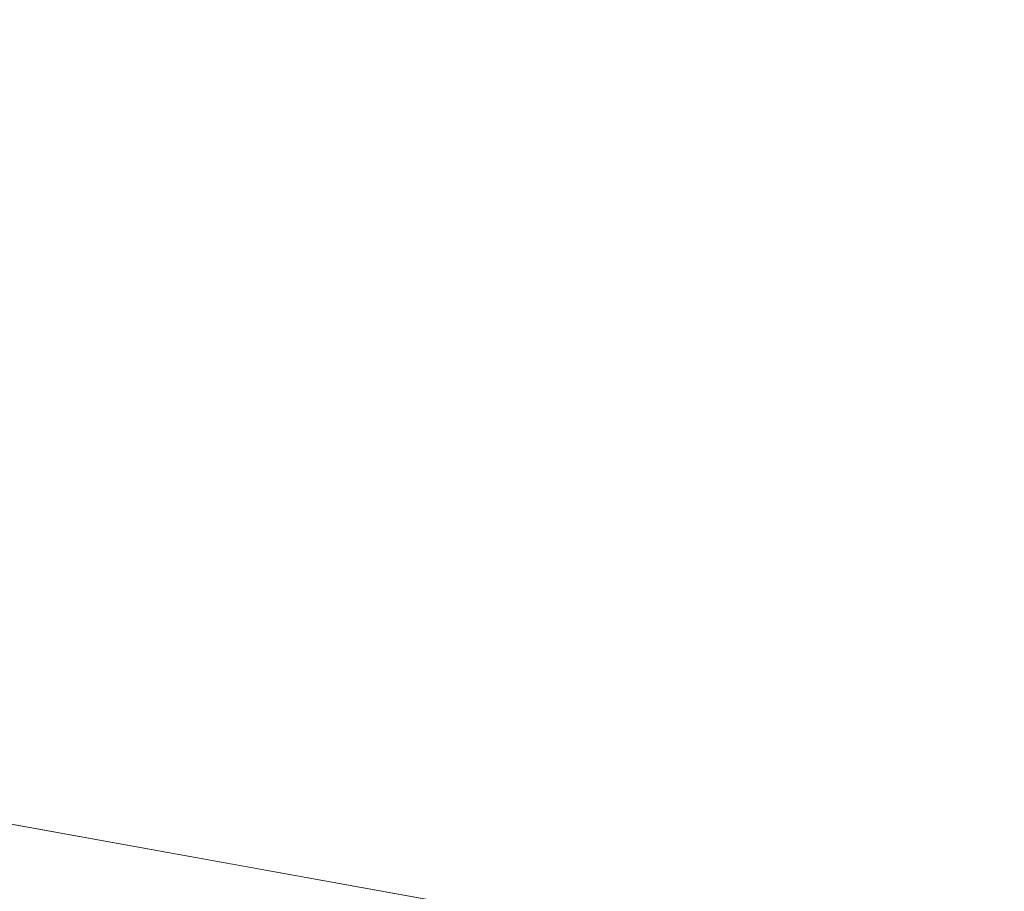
# Model space of a CAD drawing. Header units: metres. Extents: x 174423 to 274510, y 410991 to 462742.
# Tile 74 of 256: x 174678.19 to 174678.806, y 462385.748 to 462386.292. Entities that reach past the tile are written whole.
import ezdxf

# ---------------------------------------------------------------- set-up
doc = ezdxf.new("R2010")
doc.units = ezdxf.units.M
doc.layers.add('-DR-nw-BRM-arc-zand voor zandbed', color=252, linetype='Continuous', lineweight=9)
doc.layers.add('-DR-nw-gr-arc-groeiplaats-grond gazon 0.30', color=250, linetype='Continuous', lineweight=9)
doc.layers.add('-DR-nw-gr-arc-profileren taluds wadi´s', color=250, linetype='Continuous', lineweight=9, transparency=0.6)

msp = doc.modelspace()

# ---------------------------------------------------------------- linework, layer by layer
at = {"layer": '-DR-nw-BRM-arc-zand voor zandbed'}
msp.add_lwpolyline([(174625.87851, 462388.91972), (174648.73886, 462387.61197), (174650.53008, 462387.42749, -0.016785), (174670.53527, 462385.13536), (174688.79371, 462381.84629, -0.477132), (174694.78022, 462370.945), (174696.62903, 462370.18215, 0.477326), (174689.14828, 462383.81461), (174670.88674, 462387.10424, 0.016368), (174648.85652, 462389.60851), (174599.1172, 462392.45391), (174598.79326, 462390.46917), (174623.88177, 462389.03395), (174622.28456, 462361.11369), (174624.53513, 462365.43665)], format="xyb", close=True, dxfattribs=at)
at = {"layer": '-DR-nw-gr-arc-groeiplaats-grond gazon 0.30'}
for points in [[(174680.25189, 462386.04762, -0.018779), (174679.36305, 462386.29076, -0.018017), (174678.28873, 462386.67152, 0.016168), (174677.09323, 462387.1002, 0.009324), (174676.17404, 462387.37783, -0.013656), (174675.54805, 462387.57283, -0.012728), (174674.74328, 462387.87093, -0.007769), (174673.44606, 462388.41288, -0.013325), (174672.47091, 462388.86949, 0.022007), (174671.87556, 462389.13577, 0.006677), (174671.2795, 462389.36231, -0.004628), (174670.41829, 462389.68559, -0.004207), (174669.75979, 462389.94615, 0.003867), (174669.04361, 462390.2301, 0.019664)], [(174648.85536, 462389.60857, -0.016371), (174670.88834, 462387.104), (174689.14828, 462383.81461)]]:
    msp.add_lwpolyline(points, format="xyb", dxfattribs=at)
at = {"layer": '-DR-nw-gr-arc-profileren taluds wadi´s'}
msp.add_lwpolyline([(174681.56892, 462385.77551, -0.012865), (174679.36305, 462386.29076, -0.018017), (174677.09323, 462387.1002, 0.009324), (174675.54805, 462387.57283, -0.012728), (174673.44606, 462388.41288, -0.013325), (174671.87556, 462389.13577, 0.006677), (174670.41829, 462389.68559, -0.004207), (174669.04361, 462390.2301, 0.019664), (174667.45714, 462390.70539, 0.021418), (174666.30626, 462390.86251, 0.022513), (174663.19329, 462390.81471, 0.003422), (174661.44035, 462390.63774, 0.019806), (174659.72337, 462390.37557, -0.00044), (174657.93445, 462390.28379, -0.000105)], format="xyb", dxfattribs=at)

doc.saveas('drawing.dxf')
